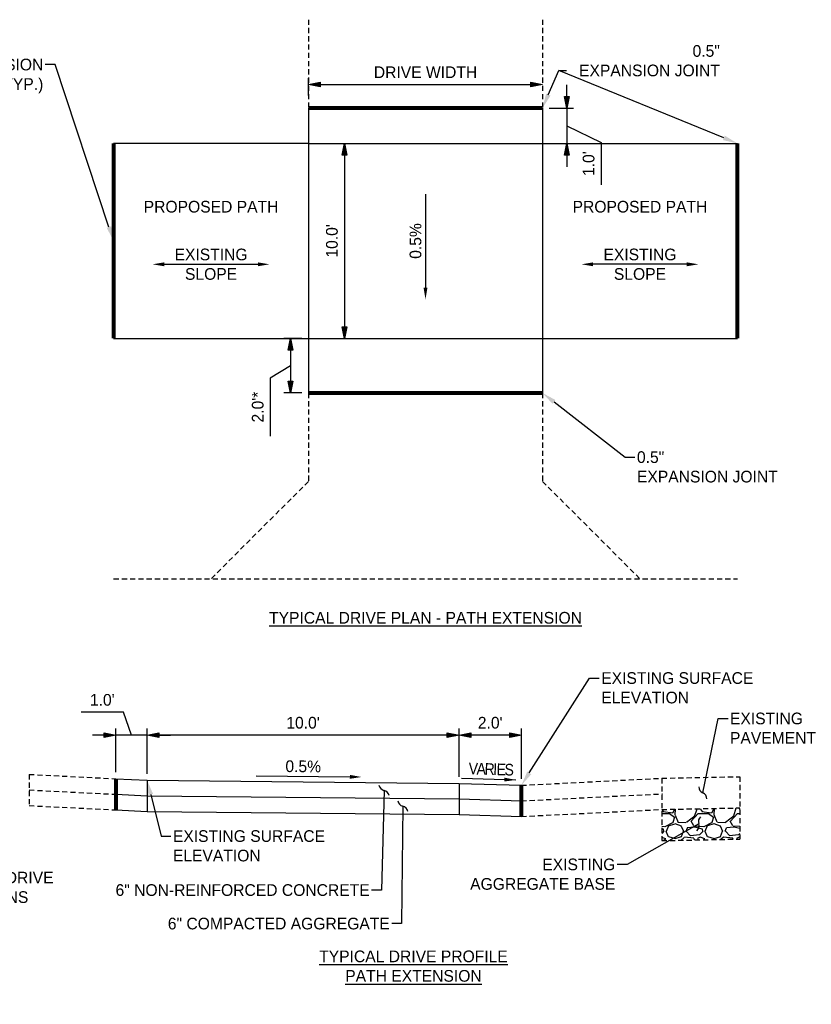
# Model space of a CAD drawing. Header units: feet. Extents: x 18895 to 19174, y 13693 to 13938.
# Tile 5 of 17: x 19006 to 19031, y 13734 to 13766. Entities that reach past the tile are written whole.
import ezdxf
from ezdxf import colors
from ezdxf.entities.mleader import LeaderData, LeaderLine
from ezdxf.math import Vec2, Vec3

# ---------------------------------------------------------------- set-up
doc = ezdxf.new("R2010")
doc.units = ezdxf.units.FT
doc.header["$MEASUREMENT"] = 0
doc.linetypes.add('OhDOT_USTN3', pattern=[0.22, 0.165, -0.055])
for name, color, linetype in [('PV_P_EOP', 7, 'Continuous'), ('PV_X_EOP', 7, 'OhDOT_USTN3'), ('PV_X_Text', 7, 'Continuous'), ('RW_X_Right_of_Way', 7, 'ROWEX-COEC')]:
    doc.layers.add(name, color=color, linetype=linetype)
doc.styles.add('Slanted-Normal', font='font31.shx', dxfattribs={"height": 0.125})
doc.styles.get("Standard").update_dxf_attribs({"font": 'font31.shx'})
doc.styles.add('Straight-Normal', font='font30.shx', dxfattribs={"height": 0.14})
doc.linetypes.add('ROWEX-COEC', pattern='A,0.75,-0.05,["Ex R/W",Straight-Normal,S=1,R=0,X=0,Y=-0.06],-0.7,0.75,-0.3,0.75,-0.3,0.75,-0.3,0.75,-0.3', length=5.699999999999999)
doc.dimstyles.new('Dec-1  Slanted', dxfattribs={"dimtxt": 0.125, "dimasz": 0.125, "dimexe": 0.07000000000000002, "dimexo": 0.07000000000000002, "dimgap": 0.07000000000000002, "dimtad": 1, "dimdec": 1, "dimzin": 3, "dimdsep": 46, "dimtxsty": 'Slanted-Normal', "dimblk": 'Dim1', "dimcen": 0, "dimclrd": 95, "dimclre": 95, "dimclrt": 7, "dimadec": 1, "dimazin": 3, "dimtfac": 1, "dimtdec": 1, "dimtix": 1, "dimtofl": 0, "dimtmove": 1, "dimatfit": 3, "dimldrblk": 'Dim1', "dimfxl": 1, "dimtolj": 1, "dimtzin": 0, "dimlwd": -1, "dimlwe": -1, "dimarcsym": 0})

# ---------------------------------------------------------------- blocks, each defined once
blk = doc.blocks.new('Dim1')
h = blk.add_hatch(color=4)
h.dxf.hatch_style = 1
h.paths.add_polyline_path([(0, 0), (-1.000000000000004, -0.1999999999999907), (-1.000000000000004, 0.1999999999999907)])
at = {"color": 4}
blk.add_lwpolyline([(0, 0), (-1.000000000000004, -0.1999999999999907), (-1.000000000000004, 0.1999999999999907), (0, 0)], dxfattribs=at)
blk = doc.blocks.new('*D952')
at = {"layer": 'Defpoints', "color": 0, "transparency": 16777216}
for p in [(19022.65222633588, 13763.47368586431), (19022.65222633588, 13763.47368586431), (19015.15222633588, 13762.91221092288)]:
    blk.add_point(p, dxfattribs=at)
at = {"layer": 'PV_X_Text', "color": 95, "linetype": 'Continuous', "transparency": 16777216}
for p, q in [((19015.15222633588, 13763.12221092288), (19015.15222633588, 13763.68368586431)), ((19015.52722633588, 13763.47368586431), (19022.27722633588, 13763.47368586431))]:
    blk.add_line(p, q, dxfattribs=at)
at = {"layer": 'PV_X_Text', "color": 95, "transparency": 16777216, "xscale": 0.375, "yscale": 0.375, "zscale": 0.375, "rotation": 180}
blk.add_blockref('Dim1', (19015.15222633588, 13763.47368586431), dxfattribs=at)
at = {"layer": 'PV_X_Text', "color": 95, "transparency": 16777216, "xscale": 0.375, "yscale": 0.375, "zscale": 0.375}
blk.add_blockref('Dim1', (19022.65222633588, 13763.47368586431), dxfattribs=at)
at = {"layer": 'PV_X_Text', "color": 7, "transparency": 16777216, "insert": (19018.90222633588, 13763.87118586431), "char_height": 0.375, "attachment_point": 5, "style": 'Slanted-Normal'}
blk.add_mtext('\\A1;DRIVE WIDTH', dxfattribs=at)
blk = doc.blocks.new('*D953')
at = {"layer": 'Defpoints', "color": 0, "transparency": 16777216}
for p in [(19015.15222633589, 13761.5892322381), (19015.15222633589, 13755.3392322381), (19016.30050675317, 13755.3392322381)]:
    blk.add_point(p, dxfattribs=at)
at = {"layer": 'PV_X_Text', "color": 95, "linetype": 'Continuous', "transparency": 16777216}
for p, q in [((19015.36222633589, 13761.5892322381), (19016.51050675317, 13761.5892322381)), ((19016.30050675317, 13761.2142322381), (19016.30050675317, 13755.7142322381)), ((19015.36222633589, 13755.3392322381), (19016.51050675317, 13755.3392322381))]:
    blk.add_line(p, q, dxfattribs=at)
at = {"layer": 'PV_X_Text', "color": 95, "transparency": 16777216, "xscale": 0.375, "yscale": 0.375, "zscale": 0.375}
for p, rotation in [((19016.30050675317, 13761.5892322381), 90), ((19016.30050675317, 13755.3392322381), 270)]:
    blk.add_blockref('Dim1', p, dxfattribs=dict(at, rotation=rotation))
at = {"layer": 'PV_X_Text', "color": 7, "transparency": 16777216, "insert": (19015.90300675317, 13758.46423223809), "char_height": 0.375, "attachment_point": 5, "rotation": 90, "style": 'Slanted-Normal'}
blk.add_mtext("\\A1;10.0'", dxfattribs=at)
blk = doc.blocks.new('_Integral')
at = {"color": 0, "linetype": 'ByBlock', "lineweight": -2}
for centre, start, end in [((0.44488802, -0.09133463), 101.9999999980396, 167.9999999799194), ((-0.44488802, 0.09133463), 282.0000000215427, 348.0000000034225)]:
    blk.add_arc(centre, 0.45416667, start, end, dxfattribs=at)
blk = doc.blocks.new('*D954')
at = {"layer": 'Defpoints', "color": 0, "transparency": 16777216}
for p in [(19019.97594238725, 13742.61835417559), (19019.97594238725, 13741.0737915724), (19021.97594238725, 13741.0137915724)]:
    blk.add_point(p, dxfattribs=at)
at = {"layer": 'PV_X_Text', "color": 95, "linetype": 'Continuous', "transparency": 16777216}
for p, q in [((19019.97594238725, 13741.2837915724), (19019.97594238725, 13742.82835417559)), ((19021.60094238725, 13742.61835417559), (19020.35094238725, 13742.61835417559)), ((19021.97594238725, 13741.2237915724), (19021.97594238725, 13742.82835417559))]:
    blk.add_line(p, q, dxfattribs=at)
at = {"layer": 'PV_X_Text', "color": 95, "transparency": 16777216, "xscale": 0.375, "yscale": 0.375, "zscale": 0.375, "rotation": 180}
blk.add_blockref('Dim1', (19019.97594238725, 13742.61835417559), dxfattribs=at)
at = {"layer": 'PV_X_Text', "color": 95, "transparency": 16777216, "xscale": 0.375, "yscale": 0.375, "zscale": 0.375}
blk.add_blockref('Dim1', (19021.97594238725, 13742.61835417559), dxfattribs=at)
at = {"layer": 'PV_X_Text', "color": 7, "transparency": 16777216, "insert": (19020.97594238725, 13743.01585417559), "char_height": 0.375, "attachment_point": 5, "style": 'Slanted-Normal'}
blk.add_mtext("\\A1;2.0'", dxfattribs=at)
blk = doc.blocks.new('*D958')
at = {"layer": 'Defpoints', "color": 0, "transparency": 16777216}
for p in [(19022.65222633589, 13762.72178581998), (19022.65222633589, 13761.5892322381), (19023.43636654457, 13761.5892322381)]:
    blk.add_point(p, dxfattribs=at)
at = {"layer": 'PV_X_Text', "color": 95, "linetype": 'Continuous', "transparency": 16777216}
for p, q in [((19023.43636654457, 13763.09678581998), (19023.43636654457, 13763.47178581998)), ((19022.86222633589, 13762.72178581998), (19023.64636654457, 13762.72178581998)), ((19023.43636654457, 13762.72178581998), (19023.43636654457, 13761.5892322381)), ((19023.43636654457, 13762.15550902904), (19024.52926310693, 13761.61971905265)), ((19022.86222633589, 13761.5892322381), (19023.64636654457, 13761.5892322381)), ((19024.52926310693, 13761.61971905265), (19024.52926310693, 13760.26221905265)), ((19023.43636654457, 13761.2142322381), (19023.43636654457, 13760.8392322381))]:
    blk.add_line(p, q, dxfattribs=at)
at = {"layer": 'PV_X_Text', "color": 95, "transparency": 16777216, "xscale": 0.375, "yscale": 0.375, "zscale": 0.375}
for p, rotation in [((19023.43636654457, 13762.72178581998), 270), ((19023.43636654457, 13761.5892322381), 90)]:
    blk.add_blockref('Dim1', p, dxfattribs=dict(at, rotation=rotation))
at = {"layer": 'PV_X_Text', "color": 7, "transparency": 16777216, "insert": (19024.13176310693, 13760.94096905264), "char_height": 0.375, "attachment_point": 5, "rotation": 90, "style": 'Slanted-Normal'}
blk.add_mtext("\\A1;1.0'", dxfattribs=at)
blk = doc.blocks.new('*D959')
at = {"layer": 'Defpoints', "color": 0, "transparency": 16777216}
for p in [(19015.15222633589, 13755.3392322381), (19014.57332119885, 13753.5892322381), (19015.15222633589, 13753.5892322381)]:
    blk.add_point(p, dxfattribs=at)
at = {"layer": 'PV_X_Text', "color": 95, "linetype": 'Continuous', "transparency": 16777216}
for p, q in [((19014.94222633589, 13755.3392322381), (19014.36332119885, 13755.3392322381)), ((19014.57332119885, 13754.9642322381), (19014.57332119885, 13753.9642322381)), ((19014.57332119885, 13754.4642322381), (19013.92197238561, 13754.06756724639)), ((19013.92197238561, 13754.06756724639), (19013.92197238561, 13752.20709105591)), ((19014.94222633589, 13753.5892322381), (19014.36332119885, 13753.5892322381))]:
    blk.add_line(p, q, dxfattribs=at)
at = {"layer": 'PV_X_Text', "color": 95, "transparency": 16777216, "xscale": 0.375, "yscale": 0.375, "zscale": 0.375}
for p, rotation in [((19014.57332119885, 13755.3392322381), 90), ((19014.57332119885, 13753.5892322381), 270)]:
    blk.add_blockref('Dim1', p, dxfattribs=dict(at, rotation=rotation))
at = {"layer": 'PV_X_Text', "color": 7, "transparency": 16777216, "insert": (19013.52447238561, 13753.13732915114), "char_height": 0.375, "attachment_point": 5, "rotation": 90, "style": 'Slanted-Normal'}
blk.add_mtext("\\A1;2.0'*", dxfattribs=at)
blk = doc.blocks.new('*D960')
at = {"layer": 'Defpoints', "color": 0, "transparency": 16777216}
for p in [(19008.97594238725, 13742.61835417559), (19008.97594238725, 13741.2237915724), (19009.97594238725, 13741.1737915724)]:
    blk.add_point(p, dxfattribs=at)
at = {"layer": 'PV_X_Text', "color": 95, "linetype": 'Continuous', "transparency": 16777216}
for p, q in [((19009.21847412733, 13743.35185576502), (19007.86097412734, 13743.35185576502)), ((19009.47594238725, 13742.61835417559), (19009.21847412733, 13743.35185576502)), ((19008.60094238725, 13742.61835417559), (19008.22594238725, 13742.61835417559)), ((19008.97594238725, 13741.4337915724), (19008.97594238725, 13742.82835417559)), ((19009.97594238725, 13742.61835417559), (19008.97594238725, 13742.61835417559)), ((19009.97594238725, 13741.3837915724), (19009.97594238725, 13742.82835417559)), ((19010.35094238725, 13742.61835417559), (19010.72594238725, 13742.61835417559))]:
    blk.add_line(p, q, dxfattribs=at)
at = {"layer": 'PV_X_Text', "color": 95, "transparency": 16777216, "xscale": 0.375, "yscale": 0.375, "zscale": 0.375}
blk.add_blockref('Dim1', (19008.97594238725, 13742.61835417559), dxfattribs=at)
at = {"layer": 'PV_X_Text', "color": 95, "transparency": 16777216, "xscale": 0.375, "yscale": 0.375, "zscale": 0.375, "rotation": 180}
blk.add_blockref('Dim1', (19009.97594238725, 13742.61835417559), dxfattribs=at)
at = {"layer": 'PV_X_Text', "color": 7, "transparency": 16777216, "insert": (19008.53972412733, 13743.74935576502), "char_height": 0.375, "attachment_point": 5, "style": 'Slanted-Normal'}
blk.add_mtext("\\A1;1.0'", dxfattribs=at)
blk = doc.blocks.new('*D961')
at = {"layer": 'Defpoints', "color": 0, "transparency": 16777216}
for p in [(19009.97594238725, 13742.61835417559), (19009.97594238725, 13741.1737915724), (19019.97594238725, 13741.0737915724)]:
    blk.add_point(p, dxfattribs=at)
at = {"layer": 'PV_X_Text', "color": 95, "linetype": 'Continuous', "transparency": 16777216}
for p, q in [((19009.97594238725, 13741.3837915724), (19009.97594238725, 13742.82835417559)), ((19019.60094238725, 13742.61835417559), (19010.35094238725, 13742.61835417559)), ((19019.97594238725, 13741.2837915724), (19019.97594238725, 13742.82835417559))]:
    blk.add_line(p, q, dxfattribs=at)
at = {"layer": 'PV_X_Text', "color": 95, "transparency": 16777216, "xscale": 0.375, "yscale": 0.375, "zscale": 0.375, "rotation": 180}
blk.add_blockref('Dim1', (19009.97594238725, 13742.61835417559), dxfattribs=at)
at = {"layer": 'PV_X_Text', "color": 95, "transparency": 16777216, "xscale": 0.375, "yscale": 0.375, "zscale": 0.375}
blk.add_blockref('Dim1', (19019.97594238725, 13742.61835417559), dxfattribs=at)
at = {"layer": 'PV_X_Text', "color": 7, "transparency": 16777216, "insert": (19014.97594238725, 13743.01585417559), "char_height": 0.375, "attachment_point": 5, "style": 'Slanted-Normal'}
blk.add_mtext("\\A1;10.0'", dxfattribs=at)

msp = doc.modelspace()

# ---------------------------------------------------------------- hatches: boundary and pattern name
at = {"layer": 'RW_X_Right_of_Way'}
h = msp.add_hatch(dxfattribs=at)
h.set_pattern_fill('GRAVEL', color=256, scale=1.25)
h.set_pattern_definition([(228.012787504, (-4719.710724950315, -3447.962839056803), (-10.00000000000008, -11.25), [0.16817, -16.64886005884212]), (184.969740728, (-4719.823224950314, -3448.087839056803), (14.99999999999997, 1.250000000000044), [0.288585, -28.5699059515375]), (132.510447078, (-4720.110724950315, -3448.112839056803), (12.50000000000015, -13.74999999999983), [0.203485, -20.14504074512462]), (267.273689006, (-4720.598224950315, -3448.425339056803), (1.25000000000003, 25.00000000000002), [0.2627974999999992, -26.01694755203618]), (292.833654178, (-4720.610724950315, -3448.687839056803), (-6.249999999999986, 15.00000000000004), [0.2576937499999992, -25.51171641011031]), (357.273689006, (-4720.510724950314, -3448.925339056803), (-25.00000000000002, 1.250000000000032), [0.2627974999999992, -26.01694755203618]), (37.6942404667, (-4720.248224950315, -3448.937839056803), (-16.25, -12.49999999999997), [0.34753625, -34.406060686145]), (72.2553283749, (-4719.973224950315, -3448.725339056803), (8.750000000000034, 27.5), [0.328109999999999, -32.48290187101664]), (121.429565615, (-4719.873224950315, -3448.412839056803), (-10.00000000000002, 16.24999999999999), [0.2636875, -26.10509138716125]), (175.236358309, (-4720.010724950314, -3448.187839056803), (13.74999999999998, -1.250000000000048), [0.30104, -14.75095322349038]), (222.397437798, (-4720.310724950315, -3448.162839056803), (-14.99999999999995, -13.74999999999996), [0.38931, -38.54171875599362]), (138.814074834, (-4719.360724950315, -3448.437839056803), (-8.75000000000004, 7.5), [0.1328762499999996, -13.15480601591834]), (171.46923439, (-4719.460724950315, -3448.350339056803), (16.25, -2.499999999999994), [0.2527962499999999, -25.02688927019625]), (225, (-4719.710724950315, -3448.312839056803), (-1.387778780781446e-16, -1.249999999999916), [0.17677625, -1.590990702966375]), (203.198590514, (-4719.798224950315, -3448.162839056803), (6.249999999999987, 2.499999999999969), [0.0951975, -9.424518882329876]), (291.801409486, (-4719.885724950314, -3448.200339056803), (-1.249999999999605, 3.750000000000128), [0.13462875, -6.596827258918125]), (30.96375653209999, (-4719.835724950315, -3448.325339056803), (3.750000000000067, 2.499999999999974), [0.21866125, -7.070028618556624]), (161.565051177, (-4719.648224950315, -3448.212839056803), (2.500000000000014, -1.249999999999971), [0.1581137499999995, -3.794733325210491]), (16.389540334, (-4720.610724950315, -3448.200339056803), (12.49999999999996, 3.750000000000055), [0.2215, -21.92855643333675]), (70.3461759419, (-4720.398224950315, -3448.137839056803), (-5.000000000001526, -13.75000000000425), [0.18582625, -18.39675968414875]), (293.198590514, (-4719.648224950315, -3447.962839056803), (-2.499999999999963, 6.249999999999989), [0.19039375, -9.329322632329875]), (343.610459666, (-4719.573224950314, -3448.137839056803), (-12.49999999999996, 3.750000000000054), [0.2214999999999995, -21.92855643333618]), (339.44395478, (-4720.610724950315, -3448.975339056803), (-6.250000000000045, 2.500000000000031), [0.2135999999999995, -10.46640468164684]), (294.775140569, (-4720.410724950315, -3449.050339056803), (-6.250000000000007, 13.75), [0.1789725, -17.718303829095]), (66.8014094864, (-4719.635724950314, -3449.212839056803), (2.499999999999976, 6.249999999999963), [0.19039375, -9.329322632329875]), (17.3540246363, (-4719.560724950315, -3449.037839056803), (-16.24999999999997, -4.999999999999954), [0.20953875, -20.7442795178]), (69.44395478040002, (-4720.248224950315, -3449.212839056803), (-2.500000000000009, -6.249999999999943), [0.1067999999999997, -10.57320468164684]), (101.309932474, (-4719.710724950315, -3449.212839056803), (-1.249999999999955, 5.000000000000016), [0.06373749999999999, -6.310036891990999]), (165.963756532, (-4719.723224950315, -3449.150339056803), (3.749999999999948, -1.250000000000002), [0.25769375, -4.896188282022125]), (186.009005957, (-4719.973224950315, -3449.087839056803), (12.50000000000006, 1.249999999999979), [0.2388125, -23.6424039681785]), (303.690067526, (-4719.835724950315, -3448.437839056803), (-1.249999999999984, 2.499999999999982), [0.1802774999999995, -4.326661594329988]), (353.157226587, (-4719.735724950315, -3448.587839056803), (21.25000000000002, -2.500000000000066), [0.3147425, -31.15945328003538]), (60.9453959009, (-4719.423224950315, -3448.625339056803), (-4.99999999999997, -8.749999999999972), [0.128695, -12.74084267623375]), (90, (-4719.360724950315, -3448.512839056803), (-1.25, 1.25), [0.075, -1.175]), (120.256437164, (-4719.998224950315, -3449.050339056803), (5.000000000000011, -8.75000000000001), [0.173655, -17.19189998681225]), (48.01278750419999, (-4720.085724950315, -3448.900339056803), (10, 11.24999999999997), [0.33634, -16.48069005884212]), (0, (-4719.860724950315, -3448.650339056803), (1.25, 1.25), [0.325, -0.925]), (325.3048464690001, (-4719.535724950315, -3448.650339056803), (12.50000000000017, -8.749999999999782), [0.1976424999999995, -19.56659287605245]), (254.054604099, (-4719.373224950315, -3448.762839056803), (-1.250000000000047, -5.000000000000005), [0.1820025, -8.918134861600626]), (207.645975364, (-4719.423224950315, -3448.937839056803), (-23.74999999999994, -12.50000000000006), [0.29633125, -29.33684272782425]), (175.42607874, (-4719.685724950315, -3449.075339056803), (-16.24999999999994, 1.250000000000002), [0.31349875, -31.03634175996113])])
h.paths.add_polyline_path([(19026.47594238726, 13740.23559667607), (19028.97594238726, 13740.28858331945), (19028.97594238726, 13739.28839161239), (19026.47594238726, 13739.23839161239)])

# ---------------------------------------------------------------- linework, layer by layer
at = {"layer": 'PV_P_EOP', "const_width": 0.125}
for points in [[(19015.15222633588, 13762.72178581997), (19022.65222633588, 13762.72178581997)], [(19008.90222633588, 13761.5892322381), (19008.90222633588, 13755.3392322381)], [(19028.90222633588, 13761.5892322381), (19028.90222633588, 13755.3392322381)], [(19015.15222633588, 13753.5892322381), (19022.65222633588, 13753.5892322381)], [(19008.97594238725, 13741.2237915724), (19008.97594238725, 13740.22365003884)], [(19021.97594238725, 13741.0137915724), (19021.97594238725, 13740.01304192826)]]:
    msp.add_lwpolyline(points, dxfattribs=at)
at = {"layer": 'PV_P_EOP'}
for points in [[(19015.15222633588, 13762.72178581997), (19015.15222633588, 13753.5892322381)], [(19022.65222633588, 13762.72178581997), (19022.65222633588, 13753.5892322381)], [(19015.15222633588, 13761.5892322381), (19008.90222633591, 13761.5892322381)], [(19015.15222633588, 13761.5892322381), (19022.65222633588, 13761.5892322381)], [(19022.65222633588, 13761.5892322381), (19028.90222633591, 13761.5892322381)], [(19008.90222633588, 13755.3392322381), (19028.90222633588, 13755.3392322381)], [(19008.97594238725, 13741.2237915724), (19009.97594238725, 13741.1737915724)], [(19009.97594238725, 13741.1737915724), (19009.97594238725, 13740.17404137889)], [(19009.97594238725, 13741.1737915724), (19019.97594238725, 13741.0737915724), (19021.97594238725, 13741.0137915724)], [(19019.97594238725, 13741.0737915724), (19019.97594238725, 13740.07394152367)], [(19008.97594238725, 13740.72371952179), (19009.97594238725, 13740.67391647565)], [(19009.97594238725, 13740.67391647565), (19019.97594238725, 13740.57386654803), (19021.97594238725, 13740.51341675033)], [(19008.97594238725, 13740.22365003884), (19009.97594238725, 13740.17404137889)], [(19009.97594238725, 13740.17404137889), (19019.97594238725, 13740.07394152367), (19021.97594238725, 13740.01304192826)]]:
    msp.add_lwpolyline(points, dxfattribs=at)
at = {"layer": 'PV_X_EOP'}
for points in [[(19015.15222633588, 13765.55543682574), (19015.15222633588, 13762.72178581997)], [(19022.65222633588, 13765.55543682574), (19022.65222633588, 13762.72178581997)], [(19015.15222633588, 13753.5892322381), (19015.15222633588, 13750.75558123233)], [(19022.65222633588, 13753.5892322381), (19022.65222633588, 13750.75558123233)], [(19015.15222633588, 13750.75558123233), (19012.02722633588, 13747.63058123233)], [(19022.65222633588, 13750.75558123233), (19025.77722633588, 13747.63058123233)], [(19008.90222633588, 13747.63058123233), (19028.90222633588, 13747.63058123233)], [(19006.19538477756, 13741.36281945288), (19008.97594238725, 13741.2237915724)], [(19006.19538477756, 13741.36281945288), (19006.19538477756, 13740.36158977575)], [(19026.47594238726, 13741.2387915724), (19028.97594238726, 13741.2887915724)], [(19028.97594238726, 13741.2887915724), (19028.97594238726, 13739.28839161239)], [(19021.97594238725, 13741.0137915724), (19026.47594238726, 13741.2387915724)], [(19026.47594238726, 13741.2387915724), (19026.47594238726, 13739.23839161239)], [(19006.19538477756, 13740.86219976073), (19008.97594238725, 13740.72371952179)], [(19021.97594238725, 13740.51341675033), (19026.50091119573, 13740.73941540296)], [(19006.19538477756, 13740.36158977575), (19008.97594238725, 13740.22365003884)], [(19021.97594238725, 13740.01304192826), (19026.5258800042, 13740.24003923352)], [(19026.47594238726, 13740.23754899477), (19028.97594238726, 13740.28858331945)], [(19026.47594238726, 13739.23839161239), (19028.97594238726, 13739.28839161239)]]:
    msp.add_lwpolyline(points, dxfattribs=at)
at = {"layer": 'PV_X_Text', "linetype": 'ByBlock', "lineweight": -2}
for points in [[(19018.90222633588, 13759.96476128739), (19018.90222633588, 13756.9637031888)], [(19010.52669728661, 13757.71423223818), (19013.5277553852, 13757.71423223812)], [(19027.2777553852, 13757.71423223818), (19024.27669728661, 13757.71423223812)], [(19013.47548835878, 13741.31291935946), (19016.47639641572, 13741.28291027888)], [(19020.05690669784, 13741.23733178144), (19021.80287337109, 13741.18495278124)]]:
    msp.add_lwpolyline(points, dxfattribs=at)
at = {"layer": 'PV_X_Text'}
for points in [[(19010.5266972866, 13757.77673223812), (19010.1516972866, 13757.71423223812), (19010.52669728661, 13757.65173223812)], [(19013.5277553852, 13757.77673223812), (19013.9027553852, 13757.71423223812), (19013.5277553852, 13757.65173223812)], [(19024.2766972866, 13757.77673223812), (19023.9016972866, 13757.71423223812), (19024.27669728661, 13757.65173223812)], [(19027.2777553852, 13757.77673223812), (19027.6527553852, 13757.71423223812), (19027.2777553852, 13757.65173223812)], [(19018.83972633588, 13756.9637031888), (19018.90222633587, 13756.58870318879), (19018.96472633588, 13756.9637031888)], [(19016.47702138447, 13741.34540715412), (19016.85137766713, 13741.27916046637), (19016.47577144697, 13741.22041340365)], [(19021.42991616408, 13741.25866961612), (19021.80287337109, 13741.18495278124), (19021.42616785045, 13741.13372582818)]]:
    msp.add_solid(points, dxfattribs=at)

# ---------------------------------------------------------------- texts
at = {"layer": 'PV_P_EOP', "char_height": 0.375, "width": 29.24883758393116, "attachment_point": 5, "style": 'Slanted-Normal'}
for s, insert in [('\\pxt77;{\\LTYPICAL DRIVE PLAN - PATH EXTENSION}', (19018.90222633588, 13746.37979557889)), ('{\\LTYPICAL DRIVE PROFILE\\PPATH EXTENSION}', (19018.51615731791, 13735.21392452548))]:
    msp.add_mtext(s, dxfattribs=dict(at, insert=insert))
at = {"layer": 'PV_X_Text', "char_height": 0.375, "width": 29.24883758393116, "attachment_point": 5, "style": 'Slanted-Normal'}
for insert in [(19012.0272263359, 13759.55798223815), (19025.7772263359, 13759.55798223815)]:
    msp.add_mtext('PROPOSED PATH', dxfattribs=dict(at, insert=insert))
at = {"layer": 'PV_X_Text', "char_height": 0.375, "width": 2.183765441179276, "attachment_point": 5, "style": 'Slanted-Normal'}
for s, insert, rotation in [('0.5%', (19018.58253177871, 13758.46103529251), 90.00000000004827), ('EXISTING \\PSLOPE', (19012.0272263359, 13757.71423223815), 359.9999999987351), ('EXISTING\\PSLOPE', (19025.7772263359, 13757.71423223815), 1.2648698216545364e-09), ('0.5%', (19014.98233595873, 13741.61756142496), 359.4270613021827), ('{\\W0.9;\\T0.85;VARIES}', (19020.98872441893, 13741.52921563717), 358.2816419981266)]:
    msp.add_mtext(s, dxfattribs=dict(at, insert=insert, rotation=rotation))

# ---------------------------------------------------------------- dimensions: what is measured, and where the dimension line sits
at = {"layer": 'PV_X_Text'}
for base, p1, p2, text, picture, middle in [((19022.65222633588, 13763.47368586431), (19015.15222633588, 13762.91221092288), (19022.65222633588, 13763.47368586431), 'DRIVE WIDTH', '*D952', (19018.90222633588, 13763.87118586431)), ((19019.97594238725, 13742.61835417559), (19021.97594238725, 13741.0137915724), (19019.97594238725, 13741.0737915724), "2.0'", '*D954', (19020.97594238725, 13743.01585417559))]:
    dim = msp.add_linear_dim(base=base, p1=p1, p2=p2, text=text, dimstyle='Dec-1  Slanted', override={"dimpost": "'"}, dxfattribs=at)
    dim.commit()
    dim.dimension.update_dxf_attribs({"geometry": picture, "text_midpoint": middle})
for base, p1, p2, text, picture, middle in [((19023.43636654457, 13761.5892322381), (19022.65222633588, 13762.72178581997), (19022.65222633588, 13761.5892322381), "1.0'", '*D958', (19024.52926310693, 13761.40971905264)), ((19014.57332119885, 13753.5892322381), (19015.15222633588, 13755.3392322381), (19015.15222633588, 13753.5892322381), "2.0'*", '*D959', (19013.92197238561, 13753.85756724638))]:
    dim = msp.add_linear_dim(base=base, p1=p1, p2=p2, angle=90, text=text, dimstyle='Dec-1  Slanted', override={"dimpost": "'"}, dxfattribs=at)
    dim.commit()
    dim.dimension.update_dxf_attribs({"geometry": picture, "text_midpoint": middle, "dimtype": 160})
dim = msp.add_linear_dim(base=(19016.30050675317, 13755.3392322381), p1=(19015.15222633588, 13761.5892322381), p2=(19015.15222633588, 13755.3392322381), angle=90, text="10.0'", dimstyle='Dec-1  Slanted', override={"dimpost": "'"}, dxfattribs=at)
dim.commit()
dim.dimension.update_dxf_attribs({"geometry": '*D953', "text_midpoint": (19015.90300675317, 13758.46423223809)})
for base, p1, p2, text, picture, middle in [((19008.97594238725, 13742.61835417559), (19009.97594238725, 13741.1737915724), (19008.97594238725, 13741.2237915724), "1.0'", '*D960', (19009.00847412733, 13743.35185576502)), ((19009.97594238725, 13742.61835417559), (19019.97594238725, 13741.0737915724), (19009.97594238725, 13741.1737915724), "10.0'", '*D961', (19014.97594238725, 13742.61835417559))]:
    dim = msp.add_linear_dim(base=base, p1=p1, p2=p2, text=text, dimstyle='Dec-1  Slanted', override={"dimpost": "'"}, dxfattribs=at)
    dim.commit()
    dim.dimension.update_dxf_attribs({"geometry": picture, "text_midpoint": middle, "dimtype": 160})

# ---------------------------------------------------------------- leaders
ml = msp.add_multileader_mtext('Standard', dxfattribs=at)
ml.set_content('0.5" \\PEXPANSION JOINT', color=256)
ml.set_leader_properties()
ml.build(insert=Vec2(0, 0))
ml.multileader.update_dxf_attribs({"text_left_attachment_type": 3, "text_right_attachment_type": 3, "dogleg_length": 0.25, "arrow_head_size": 0.46875})
ctx = ml.context
ctx.base_point, ctx.char_height, ctx.arrow_head_size, ctx.landing_gap_size, ctx.plane_origin = Vec3(19023.42533420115, 13763.92859849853), 0.375, 0.46875, 0.0625, Vec3(19025.15222633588, 13754.81808123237)
ctx.left_attachment, ctx.right_attachment, ctx.text_align_type = 3, 3, 2
notes = []
notes.append((ctx, [(0, (1, 1, 0), (19023.17533420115, 13763.92859849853), (1, 0), 0.25, [(0, [(19028.90222633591, 13761.5892322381)], 0, []), (1, [(19022.65222633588, 13762.72178581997)], 0, [])])]))
ctx.mtext.insert, ctx.mtext.alignment, ctx.mtext.flow_direction = Vec3(19028.33902467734, 13764.74109849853), 3, 5
ml = msp.add_multileader_mtext('Standard', dxfattribs=at)
ml.set_content('0.5" EXPANSION\\PJOINT (TYP.)', color=256)
ml.set_leader_properties()
ml.build(insert=Vec2(0, 0))
ml.multileader.update_dxf_attribs({"dogleg_length": 0.25, "arrow_head_size": 0.46875})
ctx = ml.context
ctx.base_point, ctx.char_height, ctx.arrow_head_size, ctx.landing_gap_size, ctx.plane_origin = Vec3(19002.21488661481, 13764.11815288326), 0.375, 0.46875, 0.0625, Vec3(19008.90222633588, 13758.46423223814)
ctx.text_align_type = 2
notes.append((ctx, [(1, (1, 1, 0), (19007.02441042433, 13764.11815288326), (-1, 0), 0.3125, [(0, [(19008.90222633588, 13758.4642322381)], 0, [])])]))
ctx.mtext.insert, ctx.mtext.alignment, ctx.mtext.flow_direction = Vec3(19006.64941042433, 13764.30565288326), 3, 5
ml = msp.add_multileader_mtext('Standard', dxfattribs=at)
ml.set_content('0.5" \\PEXPANSION JOINT', color=256)
ml.set_leader_properties()
ml.build(insert=Vec2(0, 0))
ml.multileader.update_dxf_attribs({"text_right_attachment_type": 3, "dogleg_length": 0.25, "arrow_head_size": 0.46875})
ctx = ml.context
ctx.base_point, ctx.char_height, ctx.arrow_head_size, ctx.landing_gap_size, ctx.plane_origin = Vec3(19025.61814679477, 13751.53314688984), 0.375, 0.46875, 0.0625, Vec3(19018.90222633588, 13749.94308123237)
ctx.right_attachment = 3
notes.append((ctx, [(0, (1, 1, 0), (19025.30564679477, 13751.53314688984), (1, 0), 0.3125, [(0, [(19022.65222633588, 13753.5892322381)], 0, [])])]))
ctx.mtext.insert, ctx.mtext.flow_direction = Vec3(19025.68064679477, 13751.72064688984), 5
ml = msp.add_multileader_mtext('Standard', dxfattribs=at)
ml.set_content('EXISTING SURFACE\\PELEVATION', color=256)
ml.set_leader_properties()
ml.build(insert=Vec2(0, 0))
ml.multileader.update_dxf_attribs({"text_right_attachment_type": 3, "dogleg_length": 0.25, "arrow_head_size": 0.46875})
ctx = ml.context
ctx.base_point, ctx.char_height, ctx.arrow_head_size, ctx.landing_gap_size, ctx.plane_origin = Vec3(19024.47333017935, 13744.45059505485), 0.375, 0.46875, 0.0625, Vec3(19018.22594238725, 13737.36764056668)
ctx.right_attachment = 3
notes.append((ctx, [(0, (1, 1, 0), (19024.16083017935, 13744.45059505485), (1, 0), 0.3125, [(0, [(19021.97594238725, 13741.0137915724)], 0, [])])]))
ctx.mtext.insert, ctx.mtext.flow_direction = Vec3(19024.53583017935, 13744.63809505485), 5
ml = msp.add_multileader_mtext('Standard', dxfattribs=at)
ml.set_content('EXISTING \\PPAVEMENT', color=256)
ml.set_leader_properties()
ml.set_arrow_properties(name='INTEGRAL')
ml.build(insert=Vec2(0, 0))
ml.multileader.update_dxf_attribs({"dogleg_length": 0.25, "arrow_head_size": 0.46875})
ctx = ml.context
ctx.base_point, ctx.char_height, ctx.arrow_head_size, ctx.landing_gap_size, ctx.plane_origin = Vec3(19028.60047073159, 13743.15560434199), 0.375, 0.46875, 0.0625, Vec3(19027.79173492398, 13740.77072953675)
notes.append((ctx, [(0, (1, 1, 0), (19028.28797073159, 13743.15560434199), (1, 0), 0.3125, [(0, [(19027.79173492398, 13740.77072953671)], 0, [])])]))
ctx.mtext.insert, ctx.mtext.flow_direction = Vec3(19028.66297073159, 13743.34310434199), 5
ml = msp.add_multileader_mtext('Standard', dxfattribs=at)
ml.set_content('6" NON-REINFORCED CONCRETE', color=256)
ml.set_leader_properties()
ml.set_arrow_properties(name='INTEGRAL')
ml.build(insert=Vec2(0, 0))
ml.multileader.update_dxf_attribs({"dogleg_length": 0.25, "arrow_head_size": 0.46875})
ctx = ml.context
ctx.base_point, ctx.char_height, ctx.arrow_head_size, ctx.landing_gap_size, ctx.plane_origin = Vec3(19008.54890638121, 13737.65446167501), 0.375, 0.46875, 0.0625, Vec3(19018.00345900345, 13740.65842550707)
ctx.text_align_type = 2
notes.append((ctx, [(0, (1, 1, 0), (19017.48640638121, 13737.65446167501), (-1, 0), 0.3125, [(0, [(19017.57170691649, 13740.85008237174)], 0, [])])]))
ctx.mtext.insert, ctx.mtext.alignment, ctx.mtext.flow_direction = Vec3(19017.11140638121, 13737.84196167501), 3, 5
ml = msp.add_multileader_mtext('Standard', dxfattribs=at)
ml.set_content('EXISTING SURFACE\\PELEVATION', color=256)
ml.set_leader_properties()
ml.build(insert=Vec2(0, 0))
ml.multileader.update_dxf_attribs({"text_right_attachment_type": 3, "dogleg_length": 0.25, "arrow_head_size": 0.46875})
ctx = ml.context
ctx.base_point, ctx.char_height, ctx.arrow_head_size, ctx.landing_gap_size, ctx.plane_origin = Vec3(19010.74116993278, 13739.3850749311), 0.375, 0.46875, 0.0625, Vec3(19006.22594238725, 13737.52764056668)
ctx.right_attachment = 3
notes.append((ctx, [(0, (1, 1, 0), (19010.42866993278, 13739.3850749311), (1, 0), 0.3125, [(0, [(19009.97594238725, 13741.1737915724)], 0, [])])]))
ctx.mtext.insert, ctx.mtext.flow_direction = Vec3(19010.80366993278, 13739.5725749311), 5
ml = msp.add_multileader_mtext('Standard', dxfattribs=at)
ml.set_content('6" COMPACTED AGGREGATE', color=256)
ml.set_leader_properties()
ml.set_arrow_properties(name='INTEGRAL')
ml.build(insert=Vec2(0, 0))
ml.multileader.update_dxf_attribs({"dogleg_length": 0.25, "arrow_head_size": 0.46875})
ctx = ml.context
ctx.base_point, ctx.char_height, ctx.arrow_head_size, ctx.landing_gap_size, ctx.plane_origin = Vec3(19010.37618335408, 13736.5803108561), 0.375, 0.46875, 0.0625, Vec3(19017.49087237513, 13740.08173276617)
ctx.text_align_type = 2
notes.append((ctx, [(0, (1, 1, 0), (19018.13213573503, 13736.5803108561), (-1, 0), 0.3125, [(0, [(19018.17443281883, 13740.34372220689)], 0, [])])]))
ctx.mtext.insert, ctx.mtext.alignment, ctx.mtext.flow_direction = Vec3(19017.75713573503, 13736.7678108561), 3, 5
ml = msp.add_multileader_mtext('Standard', dxfattribs=at)
ml.set_content('EXISTING\\PAGGREGATE BASE', color=256)
ml.set_leader_properties()
ml.set_arrow_properties(name='INTEGRAL')
ml.build(insert=Vec2(0, 0))
ml.multileader.update_dxf_attribs({"dogleg_length": 0.25, "arrow_head_size": 0.46875})
ctx = ml.context
ctx.base_point, ctx.char_height, ctx.arrow_head_size, ctx.landing_gap_size, ctx.plane_origin = Vec3(19020.25204406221, 13738.47618058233), 0.375, 0.46875, 0.0625, Vec3(19027.48299183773, 13739.59435627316)
ctx.text_align_type = 2
notes.append((ctx, [(1, (1, 1, 0), (19025.36216310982, 13738.47618058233), (-1, 0), 0.3125, [(0, [(19027.66128694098, 13739.78164078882)], 0, [])])]))
ctx.mtext.insert, ctx.mtext.alignment, ctx.mtext.flow_direction = Vec3(19024.98716310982, 13738.66368058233), 3, 5
ml = msp.add_multileader_mtext('Standard', dxfattribs=at)
ml.set_content('SEE HATCHES FOR DRIVE\\P TIE IN COMPOSITIONS', color=256)
ml.set_leader_properties()
ml.set_arrow_properties(name='INTEGRAL')
ml.build(insert=Vec2(0, 0))
ml.multileader.update_dxf_attribs({"dogleg_length": 0.25, "arrow_head_size": 0.46875})
ctx = ml.context
ctx.base_point, ctx.char_height, ctx.arrow_head_size, ctx.landing_gap_size, ctx.plane_origin = Vec3(19000.50677362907, 13738.05390368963), 0.375, 0.46875, 0.0625, Vec3(19001.60337800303, 13739.70802584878)
notes.append((ctx, [(1, (1, 1, 0), (19000.19427362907, 13738.05390368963), (1, 0), 0.3125, [(0, [(19000.19257439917, 13739.80177756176)], 0, [])])]))
ctx.mtext.insert, ctx.mtext.flow_direction = Vec3(19000.56927362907, 13738.24140368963), 5
for ctx, leaders in notes:
    for number, flags, end, landing, length, lines in leaders:
        leader = LeaderData()
        leader.index, (leader.has_last_leader_line, leader.has_dogleg_vector, leader.attachment_direction) = number, flags
        leader.last_leader_point, leader.dogleg_vector, leader.dogleg_length = Vec3(end), Vec3(landing), length
        for number, points, colour, breaks in lines:
            line = LeaderLine()
            line.index, line.vertices, line.color, line.breaks = number, Vec3.list(points), colors.encode_raw_color(colour), breaks
            leader.lines.append(line)
        ctx.leaders.append(leader)

doc.saveas('drawing.dxf')
